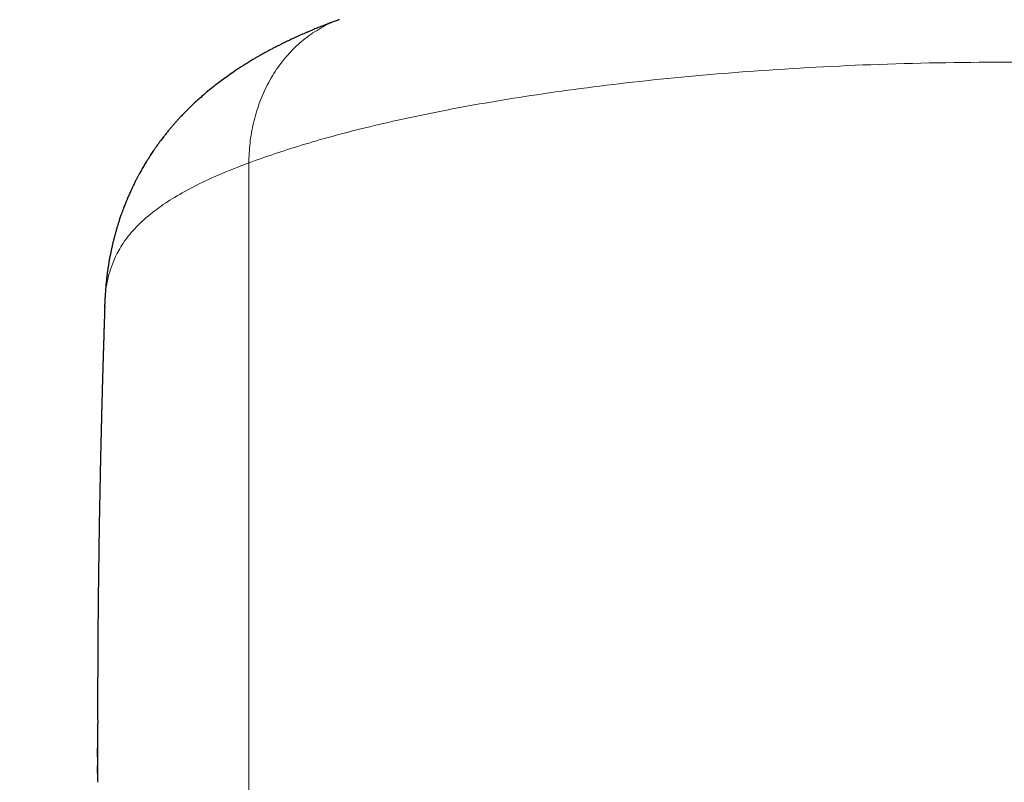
# Model space of a CAD drawing. Header units: millimetres. Extents: x 8 to 961, y 12 to 886.
# Tile 18 of 59: x 443 to 460, y 786 to 799. Entities that reach past the tile are written whole.
import ezdxf

# ---------------------------------------------------------------- set-up
doc = ezdxf.new("R2010")
doc.units = ezdxf.units.MM

msp = doc.modelspace()

# ---------------------------------------------------------------- linework, layer by layer
at = {"color": 252, "linetype": 'Continuous', "lineweight": 0}
for p, q in [((447.298, 796.634), (447.298, 778.191)), ((444.762, 787.216), (444.763, 786.227)), ((444.761, 786.504), (444.761, 786.654)), ((444.763, 786.227), (444.763, 786.25))]:
    msp.add_line(p, q, dxfattribs=at)
at = {"color": 7, "linetype": 'Continuous', "lineweight": 30}
for p, q in [((444.881, 794.221), (444.879, 794.169)), ((444.76, 787.216), (444.76, 786.802)), ((444.762, 787.277), (444.762, 787.216)), ((444.759, 786.675), (444.759, 786.654)), ((444.763, 786.25), (444.761, 786.504))]:
    msp.add_line(p, q, dxfattribs=at)
at = {"color": 252, "linetype": 'Continuous', "lineweight": 0}
for points, knots in [([(441.169, 800.277), (441.124, 800.125), (441.036, 799.822), (440.907, 799.369), (440.781, 798.917), (440.66, 798.469), (440.543, 798.025), (440.431, 797.588), (440.324, 797.156), (440.222, 796.728), (440.125, 796.3), (440.033, 795.874), (439.947, 795.449), (439.868, 795.029), (439.795, 794.613), (439.731, 794.204), (439.674, 793.803), (439.627, 793.409), (439.587, 793.02), (439.557, 792.634), (439.536, 792.252), (439.525, 791.873), (439.524, 791.5), (439.535, 791.134), (439.556, 790.776), (439.589, 790.427), (439.633, 790.087), (439.689, 789.754), (439.759, 789.426), (439.841, 789.104), (439.937, 788.788), (440.048, 788.48), (440.172, 788.181), (440.31, 787.892), (440.461, 787.614), (440.624, 787.347), (440.801, 787.089), (440.992, 786.839), (441.198, 786.597), (441.419, 786.364), (441.654, 786.142), (441.902, 785.931), (442.163, 785.732), (442.435, 785.546), (442.718, 785.372), (443.012, 785.207), (443.32, 785.052), (443.64, 784.907), (443.973, 784.77), (444.316, 784.643), (444.583, 784.552), (444.737, 784.507), (444.771, 784.497)], [0, 0, 0, 0, 0.020441, 0.0408817, 0.0613204, 0.0817584, 0.102198, 0.1222749, 0.1423541, 0.1624341, 0.182514, 0.2029585, 0.2234023, 0.2438454, 0.2642874, 0.2847281, 0.3048025, 0.3248755, 0.3449477, 0.3650197, 0.3854579, 0.4058978, 0.4263386, 0.4467798, 0.4672213, 0.4872987, 0.5073774, 0.5274558, 0.5475324, 0.5679716, 0.5884091, 0.608847, 0.6292864, 0.649727, 0.6698036, 0.6898813, 0.7099602, 0.7300402, 0.7504842, 0.7709256, 0.7913636, 0.8117985, 0.8322319, 0.8523023, 0.8723764, 0.8924544, 0.9125349, 0.9329798, 0.9534221, 0.9738634, 0.9943048, 1, 1, 1, 1]), ([(447.298, 796.634), (447.303, 796.746), (447.313, 796.974), (447.374, 797.309), (447.471, 797.639), (447.608, 797.955), (447.785, 798.247), (447.998, 798.508), (448.241, 798.73), (448.51, 798.905), (448.706, 799.007), (448.814, 799.037), (448.821, 799.039)], [0, 0, 0, 0, 0.101226, 0.206404, 0.314972, 0.426231, 0.539357, 0.653442, 0.767527, 0.880653, 0.991912, 1, 1, 1, 1]), ([(472.675, 796.634), (472.39, 796.734), (471.801, 796.94), (470.714, 797.233), (469.432, 797.516), (467.931, 797.776), (466.218, 798.002), (464.302, 798.18), (462.202, 798.298), (459.986, 798.339), (457.771, 798.298), (455.671, 798.18), (453.754, 798.002), (452.041, 797.776), (450.541, 797.516), (449.258, 797.233), (448.172, 796.94), (447.583, 796.734), (447.298, 796.634)], [0, 0, 0, 0, 0.050647, 0.104681, 0.162101, 0.222909, 0.287102, 0.354683, 0.425649, 0.5, 0.574351, 0.645317, 0.712898, 0.777091, 0.837899, 0.895319, 0.949353, 1, 1, 1, 1]), ([(447.298, 796.634), (447.125, 796.567), (446.782, 796.433), (446.36, 796.23), (446.006, 796.031), (445.692, 795.816), (445.427, 795.586), (445.221, 795.342), (445.056, 795.068), (444.942, 794.762), (444.889, 794.469), (444.883, 794.288), (444.881, 794.221)], [0, 0, 0, 0, 0.085935, 0.170443, 0.2532, 0.333734, 0.437478, 0.538018, 0.636043, 0.778821, 0.91698, 1, 1, 1, 1])]:
    msp.add_open_spline(points, degree=3, knots=knots, dxfattribs=at)
at = {"color": 7, "linetype": 'Continuous', "lineweight": 30}
for points, knots in [([(448.818, 799.04), (448.802, 799.034), (448.773, 799.023), (448.734, 799.009), (448.703, 798.997), (448.677, 798.988), (448.65, 798.978), (448.618, 798.966), (448.578, 798.95), (448.534, 798.933), (448.488, 798.915), (448.447, 798.898), (448.41, 798.883), (448.373, 798.868), (448.332, 798.851), (448.289, 798.832), (448.245, 798.813), (448.198, 798.793), (448.151, 798.772), (448.103, 798.75), (448.054, 798.728), (448.002, 798.704), (447.946, 798.677), (447.891, 798.65), (447.839, 798.625), (447.788, 798.599), (447.737, 798.573), (447.684, 798.546), (447.629, 798.517), (447.575, 798.487), (447.522, 798.458), (447.473, 798.43), (447.427, 798.404), (447.376, 798.373), (447.316, 798.338), (447.246, 798.294), (447.173, 798.248), (447.09, 798.194), (447.001, 798.133), (446.905, 798.065), (446.809, 797.994), (446.712, 797.919), (446.614, 797.84), (446.515, 797.755), (446.416, 797.667), (446.331, 797.586), (446.26, 797.516), (446.202, 797.456), (446.151, 797.403), (446.107, 797.355), (446.072, 797.316), (446.038, 797.278), (446.01, 797.245), (445.986, 797.217), (445.967, 797.194), (445.947, 797.17), (445.924, 797.142), (445.898, 797.109), (445.87, 797.073), (445.844, 797.04), (445.822, 797.011), (445.796, 796.976), (445.759, 796.925), (445.714, 796.861), (445.665, 796.789), (445.619, 796.717), (445.573, 796.643), (445.537, 796.584), (445.511, 796.538), (445.491, 796.503), (445.473, 796.47), (445.457, 796.441), (445.444, 796.416), (445.432, 796.395), (445.422, 796.376), (445.414, 796.359), (445.404, 796.341), (445.393, 796.319), (445.379, 796.292), (445.365, 796.263), (445.353, 796.237), (445.341, 796.212), (445.329, 796.186), (445.316, 796.158), (445.301, 796.126), (445.286, 796.092), (445.272, 796.059), (445.26, 796.031), (445.25, 796.006), (445.24, 795.982), (445.228, 795.954), (445.215, 795.922), (445.202, 795.888), (445.19, 795.856), (445.18, 795.83), (445.173, 795.809), (445.165, 795.788), (445.157, 795.765), (445.147, 795.737), (445.136, 795.705), (445.125, 795.672), (445.116, 795.642), (445.107, 795.617), (445.101, 795.596), (445.095, 795.576), (445.089, 795.556), (445.082, 795.532), (445.074, 795.505), (445.066, 795.478), (445.059, 795.454), (445.053, 795.432), (445.048, 795.412), (445.043, 795.394), (445.038, 795.376), (445.034, 795.358), (445.029, 795.337), (445.022, 795.313), (445.016, 795.286), (445.01, 795.261), (445.005, 795.239), (445.001, 795.221), (444.997, 795.204), (444.994, 795.188), (444.99, 795.17), (444.986, 795.15), (444.981, 795.125), (444.975, 795.096), (444.969, 795.064), (444.963, 795.034), (444.957, 795.004), (444.952, 794.974), (444.948, 794.946), (444.943, 794.918), (444.939, 794.89), (444.934, 794.86), (444.929, 794.826), (444.924, 794.791), (444.92, 794.757), (444.916, 794.727), (444.913, 794.7), (444.91, 794.675), (444.908, 794.652), (444.905, 794.628), (444.903, 794.604), (444.9, 794.577), (444.897, 794.543), (444.894, 794.504), (444.891, 794.462), (444.888, 794.423), (444.886, 794.394), (444.885, 794.372), (444.884, 794.355), (444.883, 794.334), (444.881, 794.309), (444.88, 794.28), (444.879, 794.247), (444.878, 794.223), (444.877, 794.211)], [0, 0, 0, 0, 0.00619, 0.011355, 0.015492, 0.018712, 0.021597, 0.026527, 0.031389, 0.037956, 0.04431, 0.050185, 0.054993, 0.059814, 0.065518, 0.07185, 0.078086, 0.084173, 0.091629, 0.098351, 0.105111, 0.112749, 0.121094, 0.129515, 0.137378, 0.144307, 0.152423, 0.160213, 0.168357, 0.177436, 0.185161, 0.192951, 0.200349, 0.206766, 0.217352, 0.228699, 0.240535, 0.252394, 0.269488, 0.284734, 0.300227, 0.317942, 0.335469, 0.352889, 0.372382, 0.39025, 0.401791, 0.413358, 0.425028, 0.432334, 0.439978, 0.447176, 0.453367, 0.457987, 0.462236, 0.46616, 0.470981, 0.477077, 0.483837, 0.489792, 0.494816, 0.499066, 0.507833, 0.521421, 0.532144, 0.544738, 0.557964, 0.569388, 0.575063, 0.58133, 0.586931, 0.59175, 0.595848, 0.599515, 0.602791, 0.605153, 0.608148, 0.612024, 0.616781, 0.622062, 0.626635, 0.630396, 0.634873, 0.639686, 0.64504, 0.651161, 0.657204, 0.662029, 0.665634, 0.669503, 0.674326, 0.680022, 0.685942, 0.691762, 0.695926, 0.699398, 0.702457, 0.706334, 0.711174, 0.716782, 0.722713, 0.727674, 0.732011, 0.735776, 0.738421, 0.741826, 0.746001, 0.750939, 0.755757, 0.759742, 0.763468, 0.766836, 0.769986, 0.772956, 0.775829, 0.779421, 0.78373, 0.788694, 0.793263, 0.796999, 0.800045, 0.802851, 0.805517, 0.808773, 0.812129, 0.816447, 0.821769, 0.827787, 0.833314, 0.838238, 0.844153, 0.849108, 0.853902, 0.859218, 0.864724, 0.871069, 0.878161, 0.884747, 0.890458, 0.895488, 0.900095, 0.904768, 0.909464, 0.914243, 0.919404, 0.925731, 0.934871, 0.943779, 0.952122, 0.959627, 0.96276, 0.966543, 0.9713, 0.977028, 0.983723, 0.991382, 1, 1, 1, 1]), ([(444.879, 794.169), (444.879, 794.168), (444.879, 794.146), (444.877, 794.098), (444.874, 794.022), (444.872, 793.946), (444.869, 793.873), (444.867, 793.805), (444.865, 793.732), (444.863, 793.655), (444.86, 793.574), (444.857, 793.489), (444.855, 793.405), (444.852, 793.325), (444.85, 793.255), (444.849, 793.195), (444.847, 793.142), (444.845, 793.088), (444.844, 793.03), (444.842, 792.966), (444.84, 792.897), (444.838, 792.823), (444.836, 792.744), (444.834, 792.66), (444.831, 792.575), (444.829, 792.497), (444.828, 792.432), (444.826, 792.377), (444.825, 792.327), (444.824, 792.274), (444.822, 792.212), (444.82, 792.143), (444.819, 792.07), (444.817, 791.997), (444.815, 791.917), (444.813, 791.83), (444.811, 791.737), (444.809, 791.647), (444.807, 791.562), (444.805, 791.486), (444.804, 791.422), (444.803, 791.367), (444.802, 791.315), (444.801, 791.255), (444.799, 791.181), (444.797, 791.096), (444.796, 791.006), (444.794, 790.915), (444.792, 790.826), (444.791, 790.739), (444.789, 790.655), (444.788, 790.573), (444.787, 790.498), (444.786, 790.432), (444.785, 790.375), (444.784, 790.327), (444.783, 790.281), (444.783, 790.233), (444.782, 790.175), (444.781, 790.106), (444.78, 790.032), (444.779, 789.955), (444.778, 789.879), (444.777, 789.793), (444.775, 789.697), (444.774, 789.594), (444.773, 789.498), (444.772, 789.412), (444.771, 789.346), (444.771, 789.298), (444.77, 789.26), (444.77, 789.22), (444.77, 789.171), (444.769, 789.112), (444.768, 789.027), (444.767, 788.923), (444.766, 788.807), (444.766, 788.7), (444.765, 788.604), (444.764, 788.527), (444.764, 788.466), (444.764, 788.411), (444.763, 788.348), (444.763, 788.273), (444.763, 788.191), (444.762, 788.101), (444.762, 788.009), (444.761, 787.917), (444.761, 787.833), (444.761, 787.756), (444.761, 787.696), (444.761, 787.654), (444.761, 787.627), (444.761, 787.601), (444.761, 787.577), (444.761, 787.551), (444.761, 787.519), (444.761, 787.479), (444.76, 787.425), (444.76, 787.361), (444.76, 787.31), (444.76, 787.281), (444.76, 787.277)], [0, 0, 0, 0, 0.0003016, 0.0096421, 0.0205536, 0.0330332, 0.0422041, 0.0519855, 0.0623772, 0.0733791, 0.0849909, 0.0972125, 0.1098744, 0.121189, 0.1316943, 0.1399109, 0.1470128, 0.1545795, 0.1630139, 0.1720562, 0.1822942, 0.1925367, 0.2038182, 0.2161385, 0.2289941, 0.2402654, 0.2497165, 0.2570408, 0.2635816, 0.2712562, 0.2801322, 0.2902048, 0.3007779, 0.3113541, 0.3219335, 0.3352381, 0.3485486, 0.3618627, 0.3742927, 0.385122, 0.3943512, 0.4019807, 0.4085903, 0.4170746, 0.4278305, 0.4404247, 0.4534431, 0.4665147, 0.4796399, 0.4917673, 0.5039405, 0.5159676, 0.5268055, 0.5362974, 0.5444438, 0.5512447, 0.5571929, 0.563919, 0.5722511, 0.5821892, 0.5932524, 0.6042904, 0.6152532, 0.6261409, 0.6412579, 0.6562283, 0.6705045, 0.6828305, 0.6931569, 0.6988352, 0.7036944, 0.7092434, 0.7162659, 0.7247624, 0.7347333, 0.7527165, 0.769371, 0.7846966, 0.7985733, 0.8106864, 0.8176542, 0.8249937, 0.8340923, 0.8449582, 0.8572969, 0.869134, 0.8838823, 0.8970217, 0.9088225, 0.9199469, 0.93044, 0.9345793, 0.9385599, 0.9423855, 0.9460601, 0.9495941, 0.9539446, 0.9612589, 0.9709312, 0.9830019, 0.9974995, 1, 1, 1, 1]), ([(444.761, 786.654), (444.761, 786.685), (444.76, 786.739), (444.76, 786.783), (444.76, 786.802)], [0, 0, 0, 0, 0.56272, 1, 1, 1, 1]), ([(444.759, 786.654), (444.759, 786.631), (444.76, 786.578), (444.76, 786.529), (444.76, 786.497), (444.76, 786.492)], [0, 0, 0, 0, 0.388028, 0.902748, 1, 1, 1, 1])]:
    msp.add_open_spline(points, degree=3, knots=knots, dxfattribs=at)

doc.saveas('drawing.dxf')
